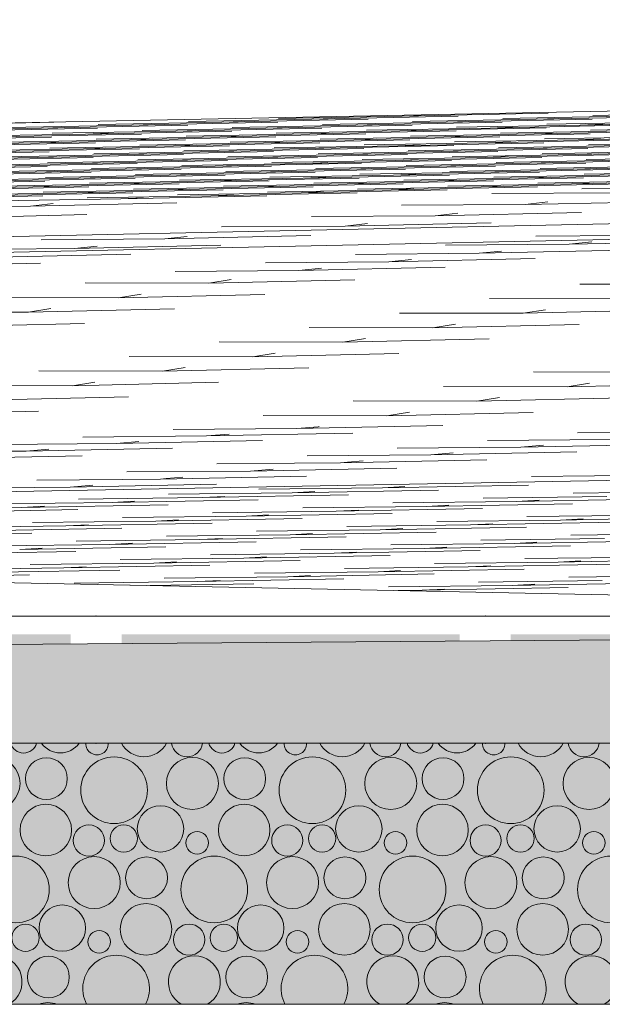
# Model space of a CAD drawing. Header units: millimetres. Extents: x -76432 to -27350, y -300 to 6935.
# Tile 64 of 75: x -30222 to -29902, y -300 to 242. Entities that reach past the tile are written whole.
import ezdxf

# ---------------------------------------------------------------- set-up
doc = ezdxf.new("R2010")
doc.units = ezdxf.units.MM
doc.header["$MEASUREMENT"] = 0
doc.layers.add('Nouveau_Terrain _ Original.Terrain', color=7, linetype='Continuous')
doc.layers.add('Nouveau_VRD _ Voirie 3d.VRD', color=7, linetype='Continuous')

# ---------------------------------------------------------------- blocks, each defined once
blk = doc.blocks.new('Élément de coupe_31')
at = {"layer": 'Nouveau_Terrain _ Original.Terrain', "linetype": 'Continuous', "lineweight": 15, "true_color": 0xf48e54}
h = blk.add_hatch(dxfattribs=at)
h.set_pattern_fill('Terre', color=33, style=0, pattern_type=2)
h.set_pattern_definition([(45, (0, 0), (-137.8858, 137.8858), []), (45, (-45.96, 45.96), (-275.7716, 275.7716), []), (45, (-91.92, 91.92), (-275.7716, 275.7716), []), (135, (-137.886, 137.886), (45.96194, 45.96194), [195, -195])])
h.paths.add_polyline_path([(-45278.93, -182.88), (-48767.24, -201.74), (-53028.52, -224.87), (-58189.71, -253.03), (-64406.44, -287.14), (-66736.01, -300), (-27349.9, -300), (-27349.9, -80.38), (-30347.05, -102.7), (-30687.31, -105.32), (-30979.52, -107.48), (-31257.53, -109.37), (-31550.89, -111.18), (-31862.67, -112.95), (-32189.06, -114.67), (-32526.08, -116.34), (-40248.03, -155.83), (-42463.99, -167.72)])
at = {"layer": 'Nouveau_Terrain _ Original.Terrain', "color": 7, "linetype": 'Continuous', "lineweight": 15}
for p, q in [((-27349.9, 242.02), (-33618.28, 118.16)), ((-27349.9, 183.09), (-33618.28, 51.45)), ((-33618.28, 41.72), (-27349.9, 175.38)), ((-28602.27, 12.4), (-31527.12, -42))]:
    blk.add_line(p, q, dxfattribs=at)
at = {"layer": 'Nouveau_Terrain _ Original.Terrain', "color": 114, "linetype": 'Continuous', "lineweight": 15, "true_color": 0x00ad56}
for p, q in [((-30011.68, 188.83), (-29931.25, 190.49)), ((-30011.68, 188.83), (-29931.25, 190.49)), ((-29838.73, 190.52), (-29906.76, 189.28)), ((-29838.73, 190.52), (-29906.76, 189.28)), ((-30283.79, 183.87), (-30203.37, 185.52)), ((-30283.79, 183.87), (-30203.37, 185.52)), ((-30110.85, 185.56), (-30178.88, 184.32)), ((-30110.85, 185.56), (-30178.88, 184.32)), ((-30160.43, 183.92), (-30080.01, 185.57)), ((-30160.43, 183.92), (-30080.01, 185.57)), ((-30160.43, 183.92), (-30148.04, 184.33)), ((-30160.43, 183.92), (-30148.04, 184.33)), ((-30061.26, 187.2), (-30129.29, 185.96)), ((-30061.26, 187.2), (-30129.29, 185.96)), ((-30110.85, 185.56), (-30030.42, 187.21)), ((-30110.85, 185.56), (-30030.42, 187.21)), ((-30110.85, 185.56), (-30098.45, 185.97)), ((-30110.85, 185.56), (-30098.45, 185.97)), ((-30011.68, 188.83), (-30079.71, 187.59)), ((-30011.68, 188.83), (-30079.71, 187.59)), ((-30061.26, 187.2), (-29980.84, 188.85)), ((-30061.26, 187.2), (-29980.84, 188.85)), ((-30061.26, 187.2), (-30048.86, 187.61)), ((-30061.26, 187.2), (-30048.86, 187.61)), ((-29987.48, 185.61), (-30055.51, 184.37)), ((-29987.48, 185.61), (-30055.51, 184.37)), ((-30037.07, 183.97), (-29956.64, 185.62)), ((-30037.07, 183.97), (-29956.64, 185.62)), ((-30037.07, 183.97), (-30024.67, 184.38)), ((-30037.07, 183.97), (-30024.67, 184.38)), ((-30011.68, 188.83), (-29999.28, 189.24)), ((-30011.68, 188.83), (-29999.28, 189.24)), ((-29937.9, 187.25), (-30005.93, 186.01)), ((-29937.9, 187.25), (-30005.93, 186.01)), ((-29987.48, 185.61), (-29907.06, 187.26)), ((-29987.48, 185.61), (-29907.06, 187.26)), ((-29987.48, 185.61), (-29975.09, 186.02)), ((-29987.48, 185.61), (-29975.09, 186.02)), ((-29888.31, 188.89), (-29956.34, 187.64)), ((-29888.31, 188.89), (-29956.34, 187.64)), ((-29937.9, 187.25), (-29857.47, 188.9)), ((-29937.9, 187.25), (-29857.47, 188.9)), ((-29937.9, 187.25), (-29925.5, 187.66)), ((-29937.9, 187.25), (-29925.5, 187.66)), ((-29864.12, 185.66), (-29932.15, 184.42)), ((-29864.12, 185.66), (-29932.15, 184.42)), ((-29913.71, 184.02), (-29833.28, 185.68)), ((-29913.71, 184.02), (-29833.28, 185.68)), ((-29913.71, 184.02), (-29901.31, 184.43)), ((-29913.71, 184.02), (-29901.31, 184.43)), ((-30210.02, 182.28), (-30278.05, 181.04)), ((-30210.02, 182.28), (-30278.05, 181.04)), ((-30259.6, 180.64), (-30179.18, 182.3)), ((-30259.6, 180.64), (-30179.18, 182.3)), ((-30185.83, 179.06), (-30253.86, 177.82)), ((-30185.83, 179.06), (-30253.86, 177.82)), ((-30235.41, 177.42), (-30154.99, 179.07)), ((-30235.41, 177.42), (-30154.99, 179.07)), ((-30160.43, 183.92), (-30228.46, 182.68)), ((-30160.43, 183.92), (-30228.46, 182.68)), ((-30210.02, 182.28), (-30129.59, 183.93)), ((-30210.02, 182.28), (-30129.59, 183.93)), ((-30210.02, 182.28), (-30197.62, 182.69)), ((-30210.02, 182.28), (-30197.62, 182.69)), ((-30136.24, 180.7), (-30204.27, 179.46)), ((-30136.24, 180.7), (-30204.27, 179.46)), ((-30185.83, 179.06), (-30105.4, 180.71)), ((-30185.83, 179.06), (-30105.4, 180.71)), ((-30185.83, 179.06), (-30173.43, 179.47)), ((-30185.83, 179.06), (-30173.43, 179.47)), ((-30086.66, 182.33), (-30154.69, 181.09)), ((-30086.66, 182.33), (-30154.69, 181.09)), ((-30136.24, 180.7), (-30055.82, 182.35)), ((-30136.24, 180.7), (-30055.82, 182.35)), ((-30136.24, 180.7), (-30123.84, 181.11)), ((-30136.24, 180.7), (-30123.84, 181.11)), ((-30062.47, 179.11), (-30130.49, 177.87)), ((-30062.47, 179.11), (-30130.49, 177.87)), ((-30112.05, 177.47), (-30031.62, 179.12)), ((-30112.05, 177.47), (-30031.62, 179.12)), ((-30037.07, 183.97), (-30105.1, 182.73)), ((-30037.07, 183.97), (-30105.1, 182.73)), ((-30086.66, 182.33), (-30006.23, 183.99)), ((-30086.66, 182.33), (-30006.23, 183.99)), ((-30086.66, 182.33), (-30074.26, 182.74)), ((-30086.66, 182.33), (-30074.26, 182.74)), ((-30012.88, 180.75), (-30080.91, 179.51)), ((-30012.88, 180.75), (-30080.91, 179.51)), ((-30062.47, 179.11), (-29982.04, 180.76)), ((-30062.47, 179.11), (-29982.04, 180.76)), ((-30062.47, 179.11), (-30050.07, 179.52)), ((-30062.47, 179.11), (-30050.07, 179.52)), ((-29963.29, 182.39), (-30031.32, 181.15)), ((-29963.29, 182.39), (-30031.32, 181.15)), ((-30012.88, 180.75), (-29932.45, 182.4)), ((-30012.88, 180.75), (-29932.45, 182.4)), ((-30012.88, 180.75), (-30000.48, 181.16)), ((-30012.88, 180.75), (-30000.48, 181.16)), ((-29939.1, 179.16), (-30007.13, 177.92)), ((-29939.1, 179.16), (-30007.13, 177.92)), ((-29988.69, 177.52), (-29908.26, 179.18)), ((-29988.69, 177.52), (-29908.26, 179.18)), ((-29913.71, 184.02), (-29981.74, 182.78)), ((-29913.71, 184.02), (-29981.74, 182.78)), ((-29963.29, 182.39), (-29882.87, 184.04)), ((-29963.29, 182.39), (-29882.87, 184.04)), ((-29963.29, 182.39), (-29950.9, 182.8)), ((-29963.29, 182.39), (-29950.9, 182.8)), ((-29889.52, 180.8), (-29957.55, 179.56)), ((-29889.52, 180.8), (-29957.55, 179.56)), ((-29939.1, 179.16), (-29858.68, 180.81)), ((-29939.1, 179.16), (-29858.68, 180.81)), ((-29939.1, 179.16), (-29926.71, 179.57)), ((-29939.1, 179.16), (-29926.71, 179.57)), ((-29839.93, 182.44), (-29907.96, 181.2)), ((-29839.93, 182.44), (-29907.96, 181.2)), ((-30285, 175.78), (-30204.57, 177.43)), ((-30285, 175.78), (-30204.57, 177.43)), ((-30211.22, 174.2), (-30279.25, 172.96)), ((-30211.22, 174.2), (-30279.25, 172.96)), ((-30260.81, 172.56), (-30180.38, 174.21)), ((-30260.81, 172.56), (-30180.38, 174.21)), ((-30161.64, 175.84), (-30229.67, 174.59)), ((-30161.64, 175.84), (-30229.67, 174.59)), ((-30211.22, 174.2), (-30130.8, 175.85)), ((-30211.22, 174.2), (-30130.8, 175.85)), ((-30211.22, 174.2), (-30198.83, 174.61)), ((-30211.22, 174.2), (-30198.83, 174.61)), ((-30112.05, 177.47), (-30180.08, 176.23)), ((-30112.05, 177.47), (-30180.08, 176.23)), ((-30161.64, 175.84), (-30081.21, 177.49)), ((-30161.64, 175.84), (-30081.21, 177.49)), ((-30161.64, 175.84), (-30149.24, 176.24)), ((-30161.64, 175.84), (-30149.24, 176.24)), ((-30087.86, 174.25), (-30155.89, 173.01)), ((-30087.86, 174.25), (-30155.89, 173.01)), ((-30137.45, 172.61), (-30057.02, 174.26)), ((-30137.45, 172.61), (-30057.02, 174.26)), ((-30112.05, 177.47), (-30099.65, 177.88)), ((-30112.05, 177.47), (-30099.65, 177.88)), ((-30038.27, 175.89), (-30106.3, 174.65)), ((-30038.27, 175.89), (-30106.3, 174.65)), ((-30087.86, 174.25), (-30007.43, 175.9)), ((-30087.86, 174.25), (-30007.43, 175.9)), ((-30087.86, 174.25), (-30075.46, 174.66)), ((-30087.86, 174.25), (-30075.46, 174.66)), ((-29988.69, 177.52), (-30056.72, 176.28)), ((-29988.69, 177.52), (-30056.72, 176.28)), ((-30038.27, 175.89), (-29957.85, 177.54)), ((-30038.27, 175.89), (-29957.85, 177.54)), ((-30038.27, 175.89), (-30025.88, 176.3)), ((-30038.27, 175.89), (-30025.88, 176.3)), ((-29964.5, 174.3), (-30032.53, 173.06)), ((-29964.5, 174.3), (-30032.53, 173.06)), ((-30014.08, 172.66), (-29933.66, 174.31)), ((-30014.08, 172.66), (-29933.66, 174.31)), ((-29988.69, 177.52), (-29976.29, 177.93)), ((-29988.69, 177.52), (-29976.29, 177.93)), ((-29914.91, 175.94), (-29982.94, 174.7)), ((-29914.91, 175.94), (-29982.94, 174.7)), ((-29964.5, 174.3), (-29884.07, 175.95)), ((-29964.5, 174.3), (-29884.07, 175.95)), ((-29964.5, 174.3), (-29952.1, 174.71)), ((-29964.5, 174.3), (-29952.1, 174.71)), ((-29865.33, 177.58), (-29933.36, 176.34)), ((-29865.33, 177.58), (-29933.36, 176.34)), ((-29914.91, 175.94), (-29834.49, 177.59)), ((-29914.91, 175.94), (-29834.49, 177.59)), ((-29914.91, 175.94), (-29902.52, 176.35)), ((-29914.91, 175.94), (-29902.52, 176.35)), ((-29841.14, 174.35), (-29909.17, 173.11)), ((-29841.14, 174.35), (-29909.17, 173.11)), ((-30286.2, 167.7), (-30205.78, 169.35)), ((-30286.2, 167.7), (-30205.78, 169.35)), ((-30187.03, 170.97), (-30255.06, 169.73)), ((-30187.03, 170.97), (-30255.06, 169.73)), ((-30236.62, 169.34), (-30156.19, 170.99)), ((-30236.62, 169.34), (-30156.19, 170.99)), ((-30137.45, 172.61), (-30205.48, 171.37)), ((-30137.45, 172.61), (-30205.48, 171.37)), ((-30187.03, 170.97), (-30106.61, 172.62)), ((-30187.03, 170.97), (-30106.61, 172.62)), ((-30187.03, 170.97), (-30174.63, 171.38)), ((-30187.03, 170.97), (-30174.63, 171.38)), ((-30113.25, 169.39), (-30181.28, 168.15)), ((-30113.25, 169.39), (-30181.28, 168.15)), ((-30162.84, 167.75), (-30082.41, 169.4)), ((-30162.84, 167.75), (-30082.41, 169.4)), ((-30162.84, 167.75), (-30150.44, 168.16)), ((-30162.84, 167.75), (-30150.44, 168.16)), ((-30137.45, 172.61), (-30125.05, 173.02)), ((-30137.45, 172.61), (-30125.05, 173.02)), ((-30063.67, 171.03), (-30131.7, 169.78)), ((-30063.67, 171.03), (-30131.7, 169.78)), ((-30113.25, 169.39), (-30032.83, 171.04)), ((-30113.25, 169.39), (-30032.83, 171.04)), ((-30113.25, 169.39), (-30100.86, 169.8)), ((-30113.25, 169.39), (-30100.86, 169.8)), ((-30014.08, 172.66), (-30082.11, 171.42)), ((-30014.08, 172.66), (-30082.11, 171.42)), ((-30063.67, 171.03), (-29983.24, 172.68)), ((-30063.67, 171.03), (-29983.24, 172.68)), ((-30063.67, 171.03), (-30051.27, 171.43)), ((-30063.67, 171.03), (-30051.27, 171.43)), ((-29989.89, 169.44), (-30057.92, 168.2)), ((-29989.89, 169.44), (-30057.92, 168.2)), ((-30039.48, 167.8), (-29959.05, 169.45)), ((-30039.48, 167.8), (-29959.05, 169.45)), ((-30039.48, 167.8), (-30027.08, 168.21)), ((-30039.48, 167.8), (-30027.08, 168.21)), ((-30014.08, 172.66), (-30001.69, 173.07)), ((-30014.08, 172.66), (-30001.69, 173.07)), ((-29940.31, 171.08), (-30008.34, 169.84)), ((-29940.31, 171.08), (-30008.34, 169.84)), ((-29989.89, 169.44), (-29909.47, 171.09)), ((-29989.89, 169.44), (-29909.47, 171.09)), ((-29989.89, 169.44), (-29977.5, 169.85)), ((-29989.89, 169.44), (-29977.5, 169.85)), ((-29890.72, 172.71), (-29958.75, 171.47)), ((-29890.72, 172.71), (-29958.75, 171.47)), ((-29940.31, 171.08), (-29859.88, 172.73)), ((-29940.31, 171.08), (-29859.88, 172.73)), ((-29940.31, 171.08), (-29927.91, 171.49)), ((-29940.31, 171.08), (-29927.91, 171.49)), ((-29866.53, 169.49), (-29934.56, 168.25)), ((-29866.53, 169.49), (-29934.56, 168.25)), ((-29916.12, 167.85), (-29835.69, 169.5)), ((-29916.12, 167.85), (-29835.69, 169.5)), ((-29916.12, 167.85), (-29903.72, 168.26)), ((-29916.12, 167.85), (-29903.72, 168.26)), ((-30212.43, 166.11), (-30280.46, 164.87)), ((-30212.43, 166.11), (-30280.46, 164.87)), ((-30262.01, 164.47), (-30181.59, 166.12)), ((-30262.01, 164.47), (-30181.59, 166.12)), ((-30188.24, 162.89), (-30256.26, 161.65)), ((-30188.24, 162.89), (-30256.26, 161.65)), ((-30237.82, 161.25), (-30157.39, 162.9)), ((-30237.82, 161.25), (-30157.39, 162.9)), ((-30162.84, 167.75), (-30230.87, 166.51)), ((-30162.84, 167.75), (-30230.87, 166.51)), ((-30212.43, 166.11), (-30132, 167.76)), ((-30212.43, 166.11), (-30132, 167.76)), ((-30212.43, 166.11), (-30200.03, 166.52)), ((-30212.43, 166.11), (-30200.03, 166.52)), ((-30138.65, 164.53), (-30206.68, 163.28)), ((-30138.65, 164.53), (-30206.68, 163.28)), ((-30188.24, 162.89), (-30107.81, 164.54)), ((-30188.24, 162.89), (-30107.81, 164.54)), ((-30188.24, 162.89), (-30175.84, 163.3)), ((-30188.24, 162.89), (-30175.84, 163.3)), ((-30089.06, 166.16), (-30157.09, 164.92)), ((-30089.06, 166.16), (-30157.09, 164.92)), ((-30138.65, 164.53), (-30058.22, 166.18)), ((-30138.65, 164.53), (-30058.22, 166.18)), ((-30138.65, 164.53), (-30126.25, 164.93)), ((-30138.65, 164.53), (-30126.25, 164.93)), ((-30064.87, 162.94), (-30132.9, 161.7)), ((-30064.87, 162.94), (-30132.9, 161.7)), ((-30114.46, 161.3), (-30034.03, 162.95)), ((-30114.46, 161.3), (-30034.03, 162.95)), ((-30039.48, 167.8), (-30107.51, 166.56)), ((-30039.48, 167.8), (-30107.51, 166.56)), ((-30089.06, 166.16), (-30008.64, 167.81)), ((-30089.06, 166.16), (-30008.64, 167.81)), ((-30089.06, 166.16), (-30076.67, 166.57)), ((-30089.06, 166.16), (-30076.67, 166.57)), ((-30015.29, 164.58), (-30083.32, 163.34)), ((-30015.29, 164.58), (-30083.32, 163.34)), ((-30064.87, 162.94), (-29984.45, 164.59)), ((-30064.87, 162.94), (-29984.45, 164.59)), ((-30064.87, 162.94), (-30052.48, 163.35)), ((-30064.87, 162.94), (-30052.48, 163.35)), ((-29965.7, 166.22), (-30033.73, 164.97)), ((-29965.7, 166.22), (-30033.73, 164.97)), ((-30015.29, 164.58), (-29934.86, 166.23)), ((-30015.29, 164.58), (-29934.86, 166.23)), ((-30015.29, 164.58), (-30002.89, 164.99)), ((-30015.29, 164.58), (-30002.89, 164.99)), ((-29941.51, 162.99), (-30009.54, 161.75)), ((-29941.51, 162.99), (-30009.54, 161.75)), ((-29991.1, 161.35), (-29910.67, 163)), ((-29991.1, 161.35), (-29910.67, 163)), ((-29916.12, 167.85), (-29984.15, 166.61)), ((-29916.12, 167.85), (-29984.15, 166.61)), ((-29965.7, 166.22), (-29885.28, 167.87)), ((-29965.7, 166.22), (-29885.28, 167.87)), ((-29965.7, 166.22), (-29953.31, 166.62)), ((-29965.7, 166.22), (-29953.31, 166.62)), ((-29891.93, 164.63), (-29959.96, 163.39)), ((-29891.93, 164.63), (-29959.96, 163.39)), ((-29941.51, 162.99), (-29861.09, 164.64)), ((-29941.51, 162.99), (-29861.09, 164.64)), ((-29941.51, 162.99), (-29929.12, 163.4)), ((-29941.51, 162.99), (-29929.12, 163.4)), ((-29842.34, 166.27), (-29910.37, 165.03)), ((-29842.34, 166.27), (-29910.37, 165.03)), ((-30287.41, 159.61), (-30206.98, 161.26)), ((-30287.41, 159.61), (-30206.98, 161.26)), ((-30213.63, 158.03), (-30281.66, 156.78)), ((-30213.63, 158.03), (-30281.66, 156.78)), ((-30263.22, 156.39), (-30182.79, 158.04)), ((-30263.22, 156.39), (-30182.79, 158.04)), ((-30164.04, 159.66), (-30232.07, 158.42)), ((-30164.04, 159.66), (-30232.07, 158.42)), ((-30213.63, 158.03), (-30133.2, 159.68)), ((-30213.63, 158.03), (-30133.2, 159.68)), ((-30213.63, 158.03), (-30201.23, 158.44)), ((-30213.63, 158.03), (-30201.23, 158.44)), ((-30114.46, 161.3), (-30182.49, 160.06)), ((-30114.46, 161.3), (-30182.49, 160.06)), ((-30164.04, 159.66), (-30083.62, 161.31)), ((-30164.04, 159.66), (-30083.62, 161.31)), ((-30164.04, 159.66), (-30151.65, 160.07)), ((-30164.04, 159.66), (-30151.65, 160.07)), ((-30090.27, 158.08), (-30158.3, 156.84)), ((-30090.27, 158.08), (-30158.3, 156.84)), ((-30139.85, 156.44), (-30059.43, 158.09)), ((-30139.85, 156.44), (-30059.43, 158.09)), ((-30114.46, 161.3), (-30102.06, 161.71)), ((-30114.46, 161.3), (-30102.06, 161.71)), ((-30040.68, 159.72), (-30108.71, 158.47)), ((-30040.68, 159.72), (-30108.71, 158.47)), ((-30090.27, 158.08), (-30009.84, 159.73)), ((-30090.27, 158.08), (-30009.84, 159.73)), ((-30090.27, 158.08), (-30077.87, 158.49)), ((-30090.27, 158.08), (-30077.87, 158.49)), ((-29991.1, 161.35), (-30059.13, 160.11)), ((-29991.1, 161.35), (-30059.13, 160.11)), ((-30040.68, 159.72), (-29960.26, 161.37)), ((-30040.68, 159.72), (-29960.26, 161.37)), ((-30040.68, 159.72), (-30028.29, 160.13)), ((-30040.68, 159.72), (-30028.29, 160.13)), ((-29966.91, 158.13), (-30034.94, 156.89)), ((-29966.91, 158.13), (-30034.94, 156.89)), ((-30016.49, 156.49), (-29936.07, 158.14)), ((-30016.49, 156.49), (-29936.07, 158.14)), ((-29991.1, 161.35), (-29978.7, 161.76)), ((-29991.1, 161.35), (-29978.7, 161.76)), ((-29917.32, 159.77), (-29985.35, 158.53)), ((-29917.32, 159.77), (-29985.35, 158.53)), ((-29966.91, 158.13), (-29886.48, 159.78)), ((-29966.91, 158.13), (-29886.48, 159.78)), ((-29966.91, 158.13), (-29954.51, 158.54)), ((-29966.91, 158.13), (-29954.51, 158.54)), ((-29867.74, 161.41), (-29935.77, 160.16)), ((-29867.74, 161.41), (-29935.77, 160.16)), ((-29917.32, 159.77), (-29836.9, 161.42)), ((-29917.32, 159.77), (-29836.9, 161.42)), ((-29917.32, 159.77), (-29904.93, 160.18)), ((-29917.32, 159.77), (-29904.93, 160.18)), ((-29843.55, 158.18), (-29911.57, 156.94)), ((-29843.55, 158.18), (-29911.57, 156.94)), ((-30288.61, 151.53), (-30208.18, 153.18)), ((-30288.61, 151.53), (-30208.18, 153.18)), ((-30189.44, 154.8), (-30257.47, 153.56)), ((-30189.44, 154.8), (-30257.47, 153.56)), ((-30239.02, 153.16), (-30158.6, 154.81)), ((-30239.02, 153.16), (-30158.6, 154.81)), ((-30139.85, 156.44), (-30207.88, 155.2)), ((-30139.85, 156.44), (-30207.88, 155.2)), ((-30189.44, 154.8), (-30109.01, 156.45)), ((-30189.44, 154.8), (-30109.01, 156.45)), ((-30189.44, 154.8), (-30177.04, 155.21)), ((-30189.44, 154.8), (-30177.04, 155.21)), ((-30115.66, 153.22), (-30183.69, 151.97)), ((-30115.66, 153.22), (-30183.69, 151.97)), ((-30165.25, 151.58), (-30084.82, 153.23)), ((-30165.25, 151.58), (-30084.82, 153.23)), ((-30165.25, 151.58), (-30152.85, 151.99)), ((-30165.25, 151.58), (-30152.85, 151.99)), ((-30139.85, 156.44), (-30127.46, 156.85)), ((-30139.85, 156.44), (-30127.46, 156.85)), ((-30066.08, 154.85), (-30134.11, 153.61)), ((-30066.08, 154.85), (-30134.11, 153.61)), ((-30115.66, 153.22), (-30035.24, 154.87)), ((-30115.66, 153.22), (-30035.24, 154.87)), ((-30115.66, 153.22), (-30103.27, 153.63)), ((-30115.66, 153.22), (-30103.27, 153.63)), ((-30016.49, 156.49), (-30084.52, 155.25)), ((-30016.49, 156.49), (-30084.52, 155.25)), ((-30066.08, 154.85), (-29985.65, 156.5)), ((-30066.08, 154.85), (-29985.65, 156.5)), ((-30066.08, 154.85), (-30053.68, 155.26)), ((-30066.08, 154.85), (-30053.68, 155.26)), ((-29992.3, 153.27), (-30060.33, 152.03)), ((-29992.3, 153.27), (-30060.33, 152.03)), ((-30041.89, 151.63), (-29961.46, 153.28)), ((-30041.89, 151.63), (-29961.46, 153.28)), ((-30041.89, 151.63), (-30029.49, 152.04)), ((-30041.89, 151.63), (-30029.49, 152.04)), ((-30016.49, 156.49), (-30004.1, 156.9)), ((-30016.49, 156.49), (-30004.1, 156.9)), ((-29942.72, 154.91), (-30010.75, 153.66)), ((-29942.72, 154.91), (-30010.75, 153.66)), ((-29992.3, 153.27), (-29911.88, 154.92)), ((-29992.3, 153.27), (-29911.88, 154.92)), ((-29992.3, 153.27), (-29979.91, 153.68)), ((-29992.3, 153.27), (-29979.91, 153.68)), ((-29893.13, 156.54), (-29961.16, 155.3)), ((-29893.13, 156.54), (-29961.16, 155.3)), ((-29942.72, 154.91), (-29862.29, 156.56)), ((-29942.72, 154.91), (-29862.29, 156.56)), ((-29942.72, 154.91), (-29930.32, 155.32)), ((-29942.72, 154.91), (-29930.32, 155.32)), ((-29868.94, 153.32), (-29936.97, 152.08)), ((-29868.94, 153.32), (-29936.97, 152.08)), ((-29918.53, 151.68), (-29838.1, 153.33)), ((-29918.53, 151.68), (-29838.1, 153.33)), ((-29918.53, 151.68), (-29906.13, 152.09)), ((-29918.53, 151.68), (-29906.13, 152.09)), ((-30214.83, 149.94), (-30282.86, 148.7)), ((-30214.83, 149.94), (-30282.86, 148.7)), ((-30264.42, 148.3), (-30183.99, 149.95)), ((-30264.42, 148.3), (-30183.99, 149.95)), ((-30190.64, 146.72), (-30258.67, 145.47)), ((-30190.64, 146.72), (-30258.67, 145.47)), ((-30240.23, 145.08), (-30159.8, 146.73)), ((-30240.23, 145.08), (-30159.8, 146.73)), ((-30165.25, 151.58), (-30233.28, 150.34)), ((-30165.25, 151.58), (-30233.28, 150.34)), ((-30214.83, 149.94), (-30134.41, 151.59)), ((-30214.83, 149.94), (-30134.41, 151.59)), ((-30214.83, 149.94), (-30202.44, 150.35)), ((-30214.83, 149.94), (-30202.44, 150.35)), ((-30141.06, 148.35), (-30209.09, 147.11)), ((-30141.06, 148.35), (-30209.09, 147.11)), ((-30190.64, 146.72), (-30110.22, 148.37)), ((-30190.64, 146.72), (-30110.22, 148.37)), ((-30190.64, 146.72), (-30178.25, 147.13)), ((-30190.64, 146.72), (-30178.25, 147.13)), ((-30091.47, 149.99), (-30159.5, 148.75)), ((-30091.47, 149.99), (-30159.5, 148.75)), ((-30141.06, 148.35), (-30060.63, 150.01)), ((-30141.06, 148.35), (-30060.63, 150.01)), ((-30141.06, 148.35), (-30128.66, 148.76)), ((-30141.06, 148.35), (-30128.66, 148.76)), ((-30067.28, 146.77), (-30135.31, 145.53)), ((-30067.28, 146.77), (-30135.31, 145.53)), ((-30116.87, 145.13), (-30036.44, 146.78)), ((-30116.87, 145.13), (-30036.44, 146.78)), ((-30041.89, 151.63), (-30109.92, 150.39)), ((-30041.89, 151.63), (-30109.92, 150.39)), ((-30091.47, 149.99), (-30011.05, 151.64)), ((-30091.47, 149.99), (-30011.05, 151.64)), ((-30091.47, 149.99), (-30079.08, 150.4)), ((-30091.47, 149.99), (-30079.08, 150.4)), ((-30017.7, 148.41), (-30085.73, 147.16)), ((-30017.7, 148.41), (-30085.73, 147.16)), ((-30067.28, 146.77), (-29986.86, 148.42)), ((-30067.28, 146.77), (-29986.86, 148.42)), ((-30067.28, 146.77), (-30054.89, 147.18)), ((-30067.28, 146.77), (-30054.89, 147.18)), ((-29968.11, 150.04), (-30036.14, 148.8)), ((-29968.11, 150.04), (-30036.14, 148.8)), ((-30017.7, 148.41), (-29937.27, 150.06)), ((-30017.7, 148.41), (-29937.27, 150.06)), ((-30017.7, 148.41), (-30005.3, 148.82)), ((-30017.7, 148.41), (-30005.3, 148.82)), ((-29918.53, 151.68), (-29986.56, 150.44)), ((-29918.53, 151.68), (-29986.56, 150.44)), ((-29968.11, 150.04), (-29887.69, 151.69)), ((-29968.11, 150.04), (-29887.69, 151.69)), ((-29968.11, 150.04), (-29955.71, 150.45)), ((-29968.11, 150.04), (-29955.71, 150.45)), ((-29894.33, 146.63), (-29962.36, 146.4)), ((-29894.33, 146.63), (-29962.36, 146.4)), ((-29844.75, 150.1), (-29912.78, 148.85)), ((-29844.75, 150.1), (-29912.78, 148.85)), ((-30289.81, 143.44), (-30209.39, 145.09)), ((-30289.81, 143.44), (-30209.39, 145.09)), ((-30166.45, 143.49), (-30234.48, 142.25)), ((-30166.45, 143.49), (-30234.48, 142.25)), ((-30216.04, 139.29), (-30135.61, 141.12)), ((-30216.04, 139.29), (-30135.61, 141.12)), ((-30116.87, 145.13), (-30184.9, 143.89)), ((-30116.87, 145.13), (-30184.9, 143.89)), ((-30166.45, 143.49), (-30086.03, 145.14)), ((-30166.45, 143.49), (-30086.03, 145.14)), ((-30166.45, 143.49), (-30154.06, 143.9)), ((-30166.45, 143.49), (-30154.06, 143.9)), ((-30116.87, 145.13), (-30104.47, 145.54)), ((-30116.87, 145.13), (-30104.47, 145.54)), ((-29943.92, 140.2), (-29863.49, 142.03)), ((-29943.92, 140.2), (-29863.49, 142.03)), ((-29943.92, 140.2), (-29931.52, 141.81)), ((-29943.92, 140.2), (-29931.52, 141.81)), ((-30216.04, 139.29), (-30284.07, 139.06)), ((-30216.04, 139.29), (-30284.07, 139.06)), ((-30216.04, 139.29), (-30203.64, 140.89)), ((-30216.04, 139.29), (-30203.64, 140.89)), ((-29943.92, 140.2), (-30011.95, 139.97)), ((-29943.92, 140.2), (-30011.95, 139.97)), ((-29993.51, 134.07), (-29913.08, 135.89)), ((-29993.51, 134.07), (-29913.08, 135.89)), ((-29993.51, 134.07), (-29981.11, 135.52)), ((-29993.51, 134.07), (-29981.11, 135.52)), ((-30265.62, 132.86), (-30185.2, 134.69)), ((-30265.62, 132.86), (-30185.2, 134.69)), ((-29993.51, 134.07), (-30061.54, 133.71)), ((-29993.51, 134.07), (-30061.54, 133.71)), ((-30043.09, 128.3), (-29962.67, 130.11)), ((-30043.09, 128.3), (-29962.67, 130.11)), ((-30043.09, 128.3), (-30111.12, 127.93)), ((-30043.09, 128.3), (-30111.12, 127.93)), ((-30043.09, 128.3), (-30030.7, 129.74)), ((-30043.09, 128.3), (-30030.7, 129.74)), ((-30142.26, 121.35), (-30210.29, 120.87)), ((-30142.26, 121.35), (-30210.29, 120.87)), ((-30142.26, 121.35), (-30061.84, 123.16)), ((-30142.26, 121.35), (-30061.84, 123.16)), ((-30142.26, 121.35), (-30129.87, 122.68)), ((-30142.26, 121.35), (-30129.87, 122.68)), ((-29870.14, 123.27), (-29938.17, 122.79)), ((-29870.14, 123.27), (-29938.17, 122.79)), ((-29919.73, 118.4), (-29839.3, 120.21)), ((-29919.73, 118.4), (-29839.3, 120.21)), ((-29919.73, 118.4), (-29907.33, 119.65)), ((-29919.73, 118.4), (-29907.33, 119.65)), ((-30191.85, 116.01), (-30259.88, 115.52)), ((-30191.85, 116.01), (-30259.88, 115.52)), ((-30191.85, 116.01), (-30111.42, 117.82)), ((-30191.85, 116.01), (-30111.42, 117.82)), ((-30191.85, 116.01), (-30179.45, 117.34)), ((-30191.85, 116.01), (-30179.45, 117.34)), ((-29919.73, 118.4), (-29987.76, 117.84)), ((-29919.73, 118.4), (-29987.76, 117.84)), ((-29969.32, 113.42), (-29888.89, 115.23)), ((-29969.32, 113.42), (-29888.89, 115.23)), ((-29969.32, 113.42), (-29956.92, 114.66)), ((-29969.32, 113.42), (-29956.92, 114.66)), ((-30241.43, 111.17), (-30161.01, 112.97)), ((-30241.43, 111.17), (-30161.01, 112.97)), ((-30018.9, 108.74), (-30086.93, 108.13)), ((-30018.9, 108.74), (-30086.93, 108.13)), ((-29969.32, 113.42), (-30037.34, 112.85)), ((-29969.32, 113.42), (-30037.34, 112.85)), ((-30018.9, 108.74), (-29938.47, 110.55)), ((-30018.9, 108.74), (-29938.47, 110.55)), ((-30018.9, 108.74), (-30006.5, 109.93)), ((-30018.9, 108.74), (-30006.5, 109.93)), ((-30291.02, 106.18), (-30210.59, 107.99)), ((-30291.02, 106.18), (-30210.59, 107.99)), ((-30068.49, 104), (-30136.52, 103.38)), ((-30068.49, 104), (-30136.52, 103.38)), ((-30068.49, 104), (-29988.06, 105.8)), ((-30068.49, 104), (-29988.06, 105.8)), ((-30068.49, 104), (-30056.09, 105.18)), ((-30068.49, 104), (-30056.09, 105.18)), ((-30118.07, 96.92), (-30105.68, 98.91)), ((-30118.07, 96.92), (-30105.68, 98.91)), ((-30118.07, 96.92), (-30037.65, 98.77)), ((-30118.07, 96.92), (-30037.65, 98.77)), ((-30118.07, 96.92), (-30186.1, 97.07)), ((-30118.07, 96.92), (-30186.1, 97.07)), ((-29845.95, 96.34), (-29913.98, 96.49)), ((-29845.95, 96.34), (-29913.98, 96.49)), ((-30167.66, 88.95), (-30235.69, 89.1)), ((-30167.66, 88.95), (-30235.69, 89.1)), ((-30167.66, 88.95), (-30155.26, 90.94)), ((-30167.66, 88.95), (-30155.26, 90.94)), ((-30167.66, 88.95), (-30087.23, 90.8)), ((-30167.66, 88.95), (-30087.23, 90.8)), ((-29895.54, 88.37), (-29963.57, 88.52)), ((-29895.54, 88.37), (-29963.57, 88.52)), ((-30217.24, 80.98), (-30204.85, 82.97)), ((-30217.24, 80.98), (-30204.85, 82.97)), ((-30217.24, 80.98), (-30136.82, 82.83)), ((-30217.24, 80.98), (-30136.82, 82.83)), ((-29945.12, 80.4), (-29932.73, 82.39)), ((-29945.12, 80.4), (-29932.73, 82.39)), ((-29945.12, 80.4), (-29864.7, 82.25)), ((-29945.12, 80.4), (-29864.7, 82.25)), ((-30217.24, 80.98), (-30285.27, 81.12)), ((-30217.24, 80.98), (-30285.27, 81.12)), ((-29945.12, 80.4), (-30013.15, 80.54)), ((-29945.12, 80.4), (-30013.15, 80.54)), ((-30266.83, 73.01), (-30186.4, 74.86)), ((-30266.83, 73.01), (-30186.4, 74.86)), ((-29994.71, 72.43), (-30062.74, 72.57)), ((-29994.71, 72.43), (-30062.74, 72.57)), ((-29994.71, 72.43), (-29982.31, 74.42)), ((-29994.71, 72.43), (-29982.31, 74.42)), ((-29994.71, 72.43), (-29914.28, 74.28)), ((-29994.71, 72.43), (-29914.28, 74.28)), ((-30044.3, 64.46), (-30031.9, 66.45)), ((-30044.3, 64.46), (-30031.9, 66.45)), ((-30044.3, 64.46), (-29963.87, 66.3)), ((-30044.3, 64.46), (-29963.87, 66.3)), ((-30044.3, 64.46), (-30112.33, 64.6)), ((-30044.3, 64.46), (-30112.33, 64.6)), ((-30093.88, 56.48), (-30161.91, 56.63)), ((-30093.88, 56.48), (-30161.91, 56.63)), ((-30093.88, 56.48), (-30081.48, 58.48)), ((-30093.88, 56.48), (-30081.48, 58.48)), ((-30093.88, 56.48), (-30013.46, 58.33)), ((-30093.88, 56.48), (-30013.46, 58.33)), ((-30143.47, 48.51), (-30131.07, 50.51)), ((-30143.47, 48.51), (-30131.07, 50.51)), ((-30143.47, 48.51), (-30063.04, 50.36)), ((-30143.47, 48.51), (-30063.04, 50.36)), ((-30143.47, 48.51), (-30211.5, 48.66)), ((-30143.47, 48.51), (-30211.5, 48.66)), ((-29871.35, 47.93), (-29939.38, 48.08)), ((-29871.35, 47.93), (-29939.38, 48.08)), ((-30193.05, 40.54), (-30261.08, 40.69)), ((-30193.05, 40.54), (-30261.08, 40.69)), ((-30193.05, 40.54), (-30180.66, 42.53)), ((-30193.05, 40.54), (-30180.66, 42.53)), ((-30193.05, 40.54), (-30112.63, 42.39)), ((-30193.05, 40.54), (-30112.63, 42.39)), ((-29920.93, 39.96), (-29988.96, 40.11)), ((-29920.93, 39.96), (-29988.96, 40.11)), ((-29920.93, 39.96), (-29908.54, 41.96)), ((-29920.93, 39.96), (-29908.54, 41.96)), ((-29920.93, 39.96), (-29840.51, 41.81)), ((-29920.93, 39.96), (-29840.51, 41.81)), ((-30242.64, 32.57), (-30162.21, 34.42)), ((-30242.64, 32.57), (-30162.21, 34.42)), ((-29970.52, 31.99), (-29958.12, 33.98)), ((-29970.52, 31.99), (-29958.12, 33.98)), ((-29970.52, 31.99), (-29890.09, 33.84)), ((-29970.52, 31.99), (-29890.09, 33.84)), ((-29970.52, 31.99), (-30038.55, 32.14)), ((-29970.52, 31.99), (-30038.55, 32.14)), ((-30292.22, 24.6), (-30211.8, 26.45)), ((-30292.22, 24.6), (-30211.8, 26.45)), ((-30020.1, 24.02), (-30088.13, 24.16)), ((-30020.1, 24.02), (-30088.13, 24.16)), ((-30020.1, 24.02), (-30007.71, 26.01)), ((-30020.1, 24.02), (-30007.71, 26.01)), ((-30020.1, 24.02), (-29939.68, 25.87)), ((-30020.1, 24.02), (-29939.68, 25.87)), ((-30069.69, 16.97), (-30137.72, 16.39)), ((-30069.69, 16.97), (-30137.72, 16.39)), ((-30069.69, 16.97), (-29989.26, 18.57)), ((-30069.69, 16.97), (-29989.26, 18.57)), ((-30069.69, 16.97), (-30057.86, 17.95)), ((-30069.69, 16.97), (-30057.86, 17.95)), ((-30057.86, 17.95), (-30057.29, 18.04)), ((-30057.86, 17.95), (-30057.29, 18.04)), ((-30119.28, 12.85), (-30187.31, 12.28)), ((-30119.28, 12.85), (-30187.31, 12.28)), ((-30119.28, 12.85), (-30038.85, 14.45)), ((-30119.28, 12.85), (-30038.85, 14.45)), ((-30119.28, 12.85), (-30106.88, 13.88)), ((-30119.28, 12.85), (-30106.88, 13.88)), ((-29896.74, 10.97), (-29964.77, 10.41)), ((-29896.74, 10.97), (-29964.77, 10.41)), ((-29847.16, 15.13), (-29915.19, 14.56)), ((-29847.16, 15.13), (-29915.19, 14.56)), ((-30168.86, 8.72), (-30236.89, 8.15)), ((-30168.86, 8.72), (-30236.89, 8.15)), ((-30218.45, 4.54), (-30138.02, 6.15)), ((-30218.45, 4.54), (-30138.02, 6.15)), ((-30218.45, 4.54), (-30206.05, 5.59)), ((-30218.45, 4.54), (-30206.05, 5.59)), ((-30168.86, 8.72), (-30088.44, 10.32)), ((-30168.86, 8.72), (-30088.44, 10.32)), ((-30168.86, 8.72), (-30156.46, 9.75)), ((-30168.86, 8.72), (-30156.46, 9.75)), ((-29946.33, 6.74), (-30014.36, 6.2)), ((-29946.33, 6.74), (-30014.36, 6.2)), ((-29946.33, 6.74), (-29865.9, 8.35)), ((-29946.33, 6.74), (-29865.9, 8.35)), ((-29946.33, 6.74), (-29933.93, 7.81)), ((-29946.33, 6.74), (-29933.93, 7.81)), ((-30218.45, 4.54), (-30286.48, 3.98)), ((-30218.45, 4.54), (-30286.48, 3.98)), ((-30268.03, 0.3), (-30187.61, 1.91)), ((-30268.03, 0.3), (-30187.61, 1.91)), ((-29995.91, 2.43), (-30063.94, 1.9)), ((-29995.91, 2.43), (-30063.94, 1.9)), ((-29995.91, 2.43), (-29915.49, 4.04)), ((-29995.91, 2.43), (-29915.49, 4.04)), ((-29995.91, 2.43), (-29983.52, 3.52)), ((-29995.91, 2.43), (-29983.52, 3.52)), ((-30070.9, -2.17), (-30113.53, -2.49)), ((-30070.9, -2.17), (-30113.53, -2.49)), ((-30095.09, -6.46), (-30014.66, -4.84)), ((-30095.09, -6.46), (-30014.66, -4.84)), ((-30095.09, -6.46), (-30082.69, -5.34)), ((-30095.09, -6.46), (-30082.69, -5.34)), ((-30045.5, -1.98), (-30070.92, -2.17)), ((-30045.5, -1.98), (-30070.92, -2.17)), ((-30045.5, -1.98), (-29965.07, -0.36)), ((-30045.5, -1.98), (-29965.07, -0.36)), ((-30045.5, -1.98), (-30041.72, -1.64)), ((-30045.5, -1.98), (-30041.72, -1.64)), ((-30041.72, -1.64), (-30033.1, -0.87)), ((-30041.72, -1.64), (-30033.1, -0.87)), ((-30095.09, -6.46), (-30163.11, -6.96)), ((-30095.09, -6.46), (-30163.11, -6.96)), ((-30144.67, -10.92), (-30064.24, -9.31)), ((-30144.67, -10.92), (-30064.24, -9.31)), ((-30144.67, -10.92), (-30141.45, -10.64)), ((-30144.67, -10.92), (-30141.45, -10.64)), ((-30141.45, -10.64), (-30132.27, -9.81)), ((-30141.45, -10.64), (-30132.27, -9.81)), ((-29905.77, -9.1), (-29940.58, -9.37)), ((-29905.77, -9.1), (-29940.58, -9.37)), ((-29872.55, -8.83), (-29905.77, -9.1)), ((-29872.55, -8.83), (-29905.77, -9.1)), ((-30194.26, -15.29), (-30262.29, -15.83)), ((-30194.26, -15.29), (-30262.29, -15.83)), ((-30165.68, -11.08), (-30212.7, -11.43)), ((-30165.68, -11.08), (-30212.7, -11.43)), ((-30194.26, -15.29), (-30113.83, -13.67)), ((-30194.26, -15.29), (-30113.83, -13.67)), ((-30194.26, -15.29), (-30181.86, -14.22)), ((-30194.26, -15.29), (-30181.86, -14.22)), ((-30144.67, -10.92), (-30165.69, -11.08)), ((-30144.67, -10.92), (-30165.69, -11.08)), ((-30022.51, -15.71), (-30090.54, -16.51)), ((-30022.51, -15.71), (-30090.54, -16.51)), ((-30022.51, -15.71), (-29942.09, -14.23)), ((-30022.51, -15.71), (-29942.09, -14.23)), ((-30022.51, -15.71), (-30010.12, -15.03)), ((-30022.51, -15.71), (-30010.12, -15.03)), ((-30121.68, -21.08), (-30189.71, -21.89)), ((-30121.68, -21.08), (-30189.71, -21.89)), ((-30072.1, -18.39), (-30140.13, -19.2)), ((-30072.1, -18.39), (-30140.13, -19.2)), ((-30121.68, -21.08), (-30041.26, -19.6)), ((-30121.68, -21.08), (-30041.26, -19.6)), ((-30121.68, -21.08), (-30109.29, -20.41)), ((-30121.68, -21.08), (-30109.29, -20.41)), ((-30072.1, -18.39), (-29991.67, -16.91)), ((-30072.1, -18.39), (-29991.67, -16.91)), ((-30072.1, -18.39), (-30059.7, -17.72)), ((-30072.1, -18.39), (-30059.7, -17.72)), ((-29899.15, -20.54), (-29967.18, -21.35)), ((-29899.15, -20.54), (-29967.18, -21.35)), ((-29849.57, -17.85), (-29917.6, -18.66)), ((-29849.57, -17.85), (-29917.6, -18.66)), ((-30220.86, -26.46), (-30288.88, -27.27)), ((-30220.86, -26.46), (-30288.88, -27.27)), ((-30171.27, -23.77), (-30239.3, -24.58)), ((-30171.27, -23.77), (-30239.3, -24.58)), ((-30220.86, -26.46), (-30140.43, -24.98)), ((-30220.86, -26.46), (-30140.43, -24.98)), ((-30220.86, -26.46), (-30208.46, -25.79)), ((-30220.86, -26.46), (-30208.46, -25.79)), ((-30171.27, -23.77), (-30090.84, -22.29)), ((-30171.27, -23.77), (-30090.84, -22.29)), ((-30171.27, -23.77), (-30158.87, -23.1)), ((-30171.27, -23.77), (-30158.87, -23.1)), ((-29998.32, -25.91), (-30066.35, -26.72)), ((-29998.32, -25.91), (-30066.35, -26.72)), ((-29948.74, -23.22), (-30016.77, -24.03)), ((-29948.74, -23.22), (-30016.77, -24.03)), ((-29998.32, -25.91), (-29917.9, -24.43)), ((-29998.32, -25.91), (-29917.9, -24.43)), ((-29998.32, -25.91), (-29985.93, -25.24)), ((-29998.32, -25.91), (-29985.93, -25.24)), ((-29948.74, -23.22), (-29868.31, -21.74)), ((-29948.74, -23.22), (-29868.31, -21.74)), ((-29948.74, -23.22), (-29936.34, -22.55)), ((-29948.74, -23.22), (-29936.34, -22.55)), ((-30270.44, -29.15), (-30190.01, -27.67)), ((-30270.44, -29.15), (-30190.01, -27.67)), ((-30097.49, -31.29), (-30165.52, -32.1)), ((-30097.49, -31.29), (-30165.52, -32.1)), ((-30147.08, -33.98), (-30066.65, -32.5)), ((-30147.08, -33.98), (-30066.65, -32.5)), ((-30047.91, -28.6), (-30115.94, -29.41)), ((-30047.91, -28.6), (-30115.94, -29.41)), ((-30097.49, -31.29), (-30017.07, -29.81)), ((-30097.49, -31.29), (-30017.07, -29.81)), ((-30097.49, -31.29), (-30085.1, -30.62)), ((-30097.49, -31.29), (-30085.1, -30.62)), ((-30047.91, -28.6), (-29967.48, -27.12)), ((-30047.91, -28.6), (-29967.48, -27.12)), ((-30047.91, -28.6), (-30035.51, -27.93)), ((-30047.91, -28.6), (-30035.51, -27.93)), ((-29874.96, -30.74), (-29942.99, -31.55)), ((-29874.96, -30.74), (-29942.99, -31.55)), ((-29924.55, -33.43), (-29844.12, -31.95)), ((-29924.55, -33.43), (-29844.12, -31.95)), ((-30196.66, -36.66), (-30264.69, -37.47)), ((-30196.66, -36.66), (-30264.69, -37.47)), ((-30246.25, -39.35), (-30165.82, -37.87)), ((-30246.25, -39.35), (-30165.82, -37.87)), ((-30147.08, -33.98), (-30215.11, -34.79)), ((-30147.08, -33.98), (-30215.11, -34.79)), ((-30196.66, -36.66), (-30116.24, -35.18)), ((-30196.66, -36.66), (-30116.24, -35.18)), ((-30196.66, -36.66), (-30184.27, -35.99)), ((-30196.66, -36.66), (-30184.27, -35.99)), ((-30147.08, -33.98), (-30134.68, -33.3)), ((-30147.08, -33.98), (-30134.68, -33.3)), ((-29974.13, -36.12), (-30042.16, -36.93)), ((-29974.13, -36.12), (-30042.16, -36.93)), ((-30023.72, -38.81), (-29943.29, -37.33)), ((-30023.72, -38.81), (-29943.29, -37.33)), ((-29924.55, -33.43), (-29992.58, -34.24)), ((-29924.55, -33.43), (-29992.58, -34.24)), ((-29974.13, -36.12), (-29893.71, -34.64)), ((-29974.13, -36.12), (-29893.71, -34.64)), ((-29974.13, -36.12), (-29961.74, -35.45)), ((-29974.13, -36.12), (-29961.74, -35.45)), ((-29924.55, -33.43), (-29912.15, -32.76)), ((-29924.55, -33.43), (-29912.15, -32.76)), ((-30295.84, -42.04), (-30215.41, -40.56)), ((-30295.84, -42.04), (-30215.41, -40.56)), ((-30073.3, -41.5), (-30141.33, -42.3)), ((-30073.3, -41.5), (-30141.33, -42.3)), ((-30122.89, -44.18), (-30042.46, -42.7)), ((-30122.89, -44.18), (-30042.46, -42.7)), ((-30023.72, -38.81), (-30091.75, -39.62)), ((-30023.72, -38.81), (-30091.75, -39.62)), ((-30073.3, -41.5), (-29992.88, -40.01)), ((-30073.3, -41.5), (-29992.88, -40.01)), ((-30073.3, -41.5), (-30060.91, -40.82)), ((-30073.3, -41.5), (-30060.91, -40.82)), ((-30023.72, -38.81), (-30011.32, -38.14)), ((-30023.72, -38.81), (-30011.32, -38.14)), ((-29850.77, -40.95), (-29918.8, -41.76)), ((-29850.77, -40.95), (-29918.8, -41.76)), ((-30172.47, -46.87), (-30240.5, -47.68)), ((-30172.47, -46.87), (-30240.5, -47.68)), ((-30222.06, -49.56), (-30141.63, -48.08)), ((-30222.06, -49.56), (-30141.63, -48.08)), ((-30122.89, -44.18), (-30190.92, -44.99)), ((-30122.89, -44.18), (-30190.92, -44.99)), ((-30172.47, -46.87), (-30092.05, -45.39)), ((-30172.47, -46.87), (-30092.05, -45.39)), ((-30172.47, -46.87), (-30160.08, -46.2)), ((-30172.47, -46.87), (-30160.08, -46.2)), ((-30122.89, -44.18), (-30110.49, -43.51)), ((-30122.89, -44.18), (-30110.49, -43.51)), ((-29949.94, -46.33), (-30017.97, -47.13)), ((-29949.94, -46.33), (-30017.97, -47.13)), ((-29999.53, -49.01), (-29919.1, -47.53)), ((-29999.53, -49.01), (-29919.1, -47.53)), ((-29999.53, -49.01), (-29987.13, -48.34)), ((-29999.53, -49.01), (-29987.13, -48.34)), ((-29900.36, -43.64), (-29968.39, -44.45)), ((-29900.36, -43.64), (-29968.39, -44.45)), ((-29949.94, -46.33), (-29869.52, -44.84)), ((-29949.94, -46.33), (-29869.52, -44.84)), ((-29949.94, -46.33), (-29937.55, -45.65)), ((-29949.94, -46.33), (-29937.55, -45.65)), ((-30271.64, -52.25), (-30191.22, -50.77)), ((-30271.64, -52.25), (-30191.22, -50.77)), ((-30222.06, -49.56), (-30209.66, -48.89)), ((-30222.06, -49.56), (-30209.66, -48.89)), ((-30049.11, -51.7), (-30117.14, -52.51)), ((-30049.11, -51.7), (-30117.14, -52.51)), ((-30098.7, -54.39), (-30018.27, -52.91)), ((-30098.7, -54.39), (-30018.27, -52.91)), ((-30098.7, -54.39), (-30086.3, -53.72)), ((-30098.7, -54.39), (-30086.3, -53.72)), ((-29999.53, -49.01), (-30067.56, -49.82)), ((-29999.53, -49.01), (-30067.56, -49.82)), ((-30049.11, -51.7), (-29968.69, -50.22)), ((-30049.11, -51.7), (-29968.69, -50.22)), ((-30049.11, -51.7), (-30036.72, -51.03)), ((-30049.11, -51.7), (-30036.72, -51.03)), ((-29876.17, -53.84), (-29944.19, -54.65)), ((-29876.17, -53.84), (-29944.19, -54.65)), ((-30148.28, -57.08), (-30216.31, -57.89)), ((-30148.28, -57.08), (-30216.31, -57.89)), ((-30197.87, -59.77), (-30117.44, -58.29)), ((-30197.87, -59.77), (-30117.44, -58.29)), ((-30197.87, -59.77), (-30185.47, -59.09)), ((-30197.87, -59.77), (-30185.47, -59.09)), ((-30098.7, -54.39), (-30166.73, -55.2)), ((-30098.7, -54.39), (-30166.73, -55.2)), ((-30148.28, -57.08), (-30067.86, -55.6)), ((-30148.28, -57.08), (-30067.86, -55.6)), ((-30148.28, -57.08), (-30135.89, -56.41)), ((-30148.28, -57.08), (-30135.89, -56.41)), ((-29975.34, -59.22), (-30043.37, -60.03)), ((-29975.34, -59.22), (-30043.37, -60.03)), ((-29925.75, -56.53), (-29993.78, -57.34)), ((-29925.75, -56.53), (-29993.78, -57.34)), ((-29975.34, -59.22), (-29894.91, -57.74)), ((-29975.34, -59.22), (-29894.91, -57.74)), ((-29975.34, -59.22), (-29962.94, -58.55)), ((-29975.34, -59.22), (-29962.94, -58.55)), ((-29925.75, -56.53), (-29845.32, -55.05)), ((-29925.75, -56.53), (-29845.32, -55.05)), ((-29925.75, -56.53), (-29913.35, -55.86)), ((-29925.75, -56.53), (-29913.35, -55.86)), ((-30297.04, -65.14), (-30216.61, -63.66)), ((-30297.04, -65.14), (-30216.61, -63.66)), ((-30197.87, -59.77), (-30265.9, -60.57)), ((-30197.87, -59.77), (-30265.9, -60.57)), ((-30247.45, -62.45), (-30167.03, -60.97)), ((-30247.45, -62.45), (-30167.03, -60.97)), ((-30074.51, -64.6), (-30142.54, -65.4)), ((-30074.51, -64.6), (-30142.54, -65.4)), ((-30024.92, -61.91), (-30092.95, -62.72)), ((-30024.92, -61.91), (-30092.95, -62.72)), ((-30074.51, -64.6), (-29994.08, -63.12)), ((-30074.51, -64.6), (-29994.08, -63.12)), ((-30074.51, -64.6), (-30062.11, -63.92)), ((-30074.51, -64.6), (-30062.11, -63.92)), ((-30024.92, -61.91), (-29944.5, -60.43)), ((-30024.92, -61.91), (-29944.5, -60.43)), ((-30024.92, -61.91), (-30012.53, -61.24)), ((-30024.92, -61.91), (-30012.53, -61.24)), ((-29851.97, -64.05), (-29920, -64.86)), ((-29851.97, -64.05), (-29920, -64.86)), ((-30124.09, -67.28), (-30192.12, -68.09)), ((-30124.09, -67.28), (-30192.12, -68.09)), ((-30161.55, -69.31), (-30161.28, -69.3)), ((-30161.55, -69.31), (-30161.28, -69.3)), ((-30150.25, -69.54), (-30093.25, -68.49)), ((-30150.25, -69.54), (-30093.25, -68.49)), ((-30124.09, -67.28), (-30043.67, -65.8)), ((-30124.09, -67.28), (-30043.67, -65.8)), ((-30124.09, -67.28), (-30111.7, -66.61)), ((-30124.09, -67.28), (-30111.7, -66.61)), ((-29951.15, -69.43), (-30019.18, -70.23)), ((-29951.15, -69.43), (-30019.18, -70.23)), ((-29901.56, -66.74), (-29969.59, -67.55)), ((-29901.56, -66.74), (-29969.59, -67.55)), ((-29951.15, -69.43), (-29870.72, -67.95)), ((-29951.15, -69.43), (-29870.72, -67.95)), ((-29951.15, -69.43), (-29938.75, -68.75)), ((-29951.15, -69.43), (-29938.75, -68.75)), ((-30000.73, -72.11), (-30013.81, -72.27)), ((-30000.73, -72.11), (-30013.81, -72.27)), ((-30000.73, -72.11), (-29920.31, -70.63)), ((-30000.73, -72.11), (-29920.31, -70.63)), ((-30000.73, -72.11), (-29988.33, -71.44)), ((-30000.73, -72.11), (-29988.33, -71.44))]:
    blk.add_line(p, q, dxfattribs=at)
at = {"layer": 'Nouveau_Terrain _ Original.Terrain', "color": 7, "linetype": 'Continuous', "lineweight": 15, "flags": 128}
for points in [[(-27349.9, -80.38), (-30347.05, -102.7), (-30687.31, -105.32), (-30979.52, -107.48), (-31257.53, -109.37), (-31550.89, -111.18), (-31862.67, -112.95), (-32189.06, -114.67), (-32526.08, -116.34), (-40248.03, -155.83), (-42463.99, -167.72), (-45278.93, -182.88), (-48767.24, -201.74), (-53028.52, -224.87), (-58189.71, -253.03), (-64406.44, -287.14), (-66736.01, -300)], [(-27349.9, -300), (-28357.28, -300), (-28477.28, -300), (-28627.28, -300), (-28747.28, -300), (-29313.09, -300), (-64105.84, -300)]]:
    blk.add_lwpolyline(points, dxfattribs=at)
blk = doc.blocks.new('*X452')
at = {"layer": 'Nouveau_VRD _ Voirie 3d.VRD', "color": 33, "linetype": 'Continuous', "lineweight": 15, "true_color": 0xf48e54}
for centre, radius in [((-30236.19, -178.42), 14.31), ((-30207.38, -175.78), 11.51), ((-30170.15, -182.16), 18.36), ((-30127.08, -178.42), 14.31), ((-30098.27, -175.78), 11.51), ((-30061.04, -182.16), 18.36), ((-30017.97, -178.42), 14.31), ((-29989.16, -175.78), 11.51), ((-29951.92, -182.16), 18.36), ((-29908.85, -178.42), 14.31), ((-30207.69, -204.09), 14.19), ((-30144.62, -203.44), 12.77), ((-30098.57, -204.09), 14.19), ((-30035.5, -203.44), 12.77), ((-29989.46, -204.09), 14.19), ((-29926.39, -203.44), 12.77), ((-30183.98, -209.82), 8.58), ((-30164.83, -208.76), 7.52), ((-30124.4, -211.06), 6.2), ((-30074.86, -209.82), 8.58), ((-30055.72, -208.76), 7.52), ((-30015.29, -211.06), 6.2), ((-29965.75, -209.82), 8.58), ((-29946.6, -208.76), 7.52), ((-29906.18, -211.06), 6.2), ((-30224.15, -236.76), 18.36), ((-30181.08, -233.02), 14.31), ((-30152.27, -230.38), 11.51), ((-30115.04, -236.76), 18.36), ((-30071.97, -233.02), 14.31), ((-30043.16, -230.38), 11.51), ((-30005.92, -236.76), 18.36), ((-29962.85, -233.02), 14.31), ((-29934.04, -230.38), 11.51), ((-29896.81, -236.76), 18.36), ((-30198.62, -258.04), 12.77), ((-30152.57, -258.69), 14.19), ((-30089.5, -258.04), 12.77), ((-30043.46, -258.69), 14.19), ((-29980.39, -258.04), 12.77), ((-29934.35, -258.69), 14.19), ((-30218.83, -263.35), 7.52), ((-30178.4, -265.66), 6.2), ((-30128.86, -264.42), 8.58), ((-30109.72, -263.35), 7.52), ((-30069.29, -265.66), 6.2), ((-30019.75, -264.42), 8.58), ((-30000.6, -263.35), 7.52), ((-29960.18, -265.66), 6.2), ((-29910.64, -264.42), 8.58), ((-30206.27, -284.98), 11.51), ((-30097.16, -284.98), 11.51), ((-29988.04, -284.98), 11.51)]:
    blk.add_circle(centre, radius, dxfattribs=at)
for centre, radius, start, end in [((-30219.94, -154.16), 7.52, 196.5415, 343.4585), ((-30199.73, -148.84), 12.77, 215.763, 324.237), ((-30179.52, -156.46), 6.2, 178.4685, 1.5315), ((-30153.69, -149.49), 14.19, 208.6751, 331.3249), ((-30129.98, -155.22), 8.58, 187.2196, 352.7804), ((-30110.83, -154.16), 7.52, 196.5415, 343.4585), ((-30090.62, -148.84), 12.77, 215.763, 324.237), ((-30070.4, -156.46), 6.2, 178.4685, 1.5315), ((-30044.57, -149.49), 14.19, 208.6751, 331.3249), ((-30020.86, -155.22), 8.58, 187.2196, 352.7804), ((-30001.72, -154.16), 7.52, 196.5415, 343.4585), ((-29981.5, -148.84), 12.77, 215.763, 324.237), ((-29961.29, -156.46), 6.2, 178.4685, 1.5315), ((-29935.46, -149.49), 14.19, 208.6751, 331.3249), ((-29911.75, -155.22), 8.58, 187.2196, 352.7804), ((-30235.08, -287.62), 14.31, 300.1222, 239.8778), ((-30169.04, -291.36), 18.36, 331.9273, 208.0727), ((-30125.97, -287.62), 14.31, 300.1222, 239.8778), ((-30059.92, -291.36), 18.36, 331.9273, 208.0727), ((-30016.85, -287.62), 14.31, 300.1222, 239.8778), ((-29950.81, -291.36), 18.36, 331.9273, 208.0727), ((-29907.74, -287.62), 14.31, 300.1222, 239.8778), ((-30206.57, -313.28), 14.19, 69.3886, 110.6114), ((-30143.5, -312.63), 12.77, 81.7675, 98.2325), ((-30097.46, -313.28), 14.19, 69.3886, 110.6114), ((-30034.39, -312.63), 12.77, 81.7675, 98.2325), ((-29988.35, -313.28), 14.19, 69.3886, 110.6114), ((-29925.28, -312.63), 12.77, 81.7675, 98.2325)]:
    blk.add_arc(centre, radius, start, end, dxfattribs=at)
blk = doc.blocks.new('*X453')
at = {"layer": 'Nouveau_VRD _ Voirie 3d.VRD', "linetype": 'Continuous', "lineweight": 15, "true_color": 0xb5b5b5}
for points in [[(-30380.07, -96.29), (-30380.07, -146.3), (-30194.04, -146.3), (-30194.04, -96.29)], [(-30166.03, -96.29), (-30166.03, -146.3), (-29979.99, -146.3), (-29979.99, -96.29)], [(-29951.99, -96.29), (-29951.99, -146.3), (-29765.95, -146.3), (-29765.95, -96.29)]]:
    blk.add_hatch(color=253, dxfattribs=at).paths.add_polyline_path(points)
at = {"layer": 'Nouveau_VRD _ Voirie 3d.VRD', "color": 253, "linetype": 'Continuous', "lineweight": 15, "true_color": 0xb5b5b5}
for p in [(-30180.03, -86.28), (-29965.99, -86.28), (-30180.03, -156.3), (-29965.99, -156.3)]:
    blk.add_point(p, dxfattribs=at)
blk = doc.blocks.new('Élément de coupe_449')
at = {"layer": 'Nouveau_VRD _ Voirie 3d.VRD', "color": 251, "linetype": 'Continuous', "lineweight": 15, "true_color": 0x6a6a6a}
blk.add_line((-29313.09, -86.28), (-33627.28, 0), dxfattribs=at)
at = {"layer": 'Nouveau_VRD _ Voirie 3d.VRD', "color": 7, "linetype": 'Continuous', "lineweight": 15}
for p, q in [((-29313.09, -86.28), (-64106.1, -86.28)), ((-29313.09, -156.3), (-64106.21, -156.3))]:
    blk.add_line(p, q, dxfattribs=at)
at = {"layer": 'Nouveau_VRD _ Voirie 3d.VRD', "lineweight": 0}
for name in ['*X453', '*X452']:
    blk.add_blockref(name, (0, 0), dxfattribs=at)

msp = doc.modelspace()

# ---------------------------------------------------------------- block references
at = {"layer": 'Nouveau_Terrain _ Original.Terrain', "lineweight": 0}
msp.add_blockref('Élément de coupe_31', (0, 0), dxfattribs=at)
at = {"layer": 'Nouveau_VRD _ Voirie 3d.VRD', "lineweight": 0}
msp.add_blockref('Élément de coupe_449', (0, 0), dxfattribs=at)

doc.saveas('drawing.dxf')
